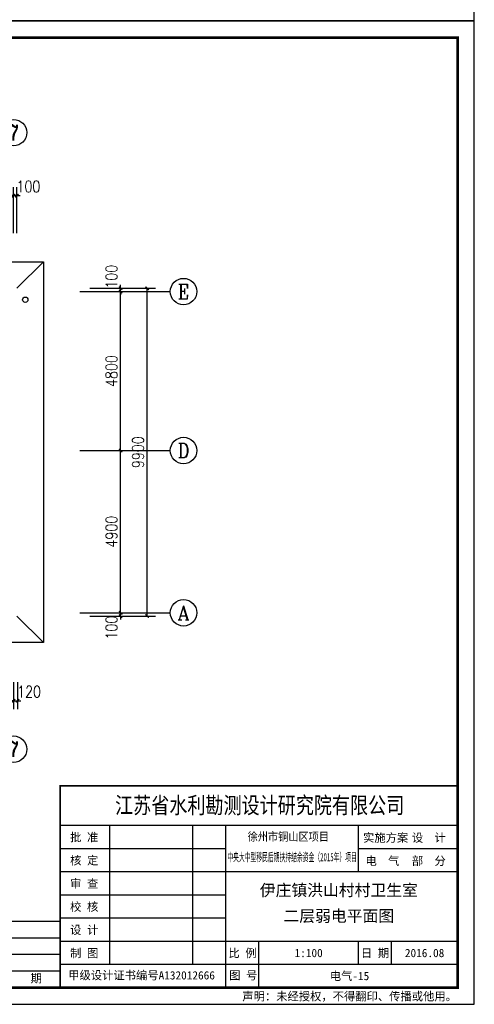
# Model space of a CAD drawing. Extents: x 41933 to 169416, y 41775 to 279375.
# Tile 26 of 39: x 154210 to 167933, y 101175 to 130914. Entities that reach past the tile are written whole.
import ezdxf
from ezdxf.enums import TextEntityAlignment as Align

# ---------------------------------------------------------------- set-up
doc = ezdxf.new("R2010")
doc.units = 0
doc.header["$LTSCALE"] = 1000
doc.header["$MEASUREMENT"] = 0
for name, color, linetype in [('AXIS', 3, 'Continuous'), ('AXIS_TEXT', 7, 'Continuous'), ('图框', 4, 'Continuous'), ('雨落管', 3, 'Continuous')]:
    doc.layers.add(name, color=color, linetype=linetype)
doc.styles.add('_TCH_AXIS', font='COMPLEX', dxfattribs={"bigfont": 'GBCBIG'})
doc.styles.add('COMPLEX', font='COMPLEX')
doc.styles.add('DIM_FONT', font='simplex.shx', dxfattribs={"width": 0.8})
doc.styles.add('ST', font='SimSun.ttf', dxfattribs={"height": 7})
doc.dimstyles.new('_TCH_ARCH&&100', dxfattribs={"dimtxt": 350, "dimasz": 100, "dimexe": 250, "dimexo": 300, "dimgap": 100, "dimtad": 1, "dimdec": 0, "dimzin": 0, "dimdsep": 46, "dimtxsty": 'DIM_FONT', "dimblk": 'ARCHTICK', "dimcen": 0.09, "dimclrt": 7, "dimazin": 2, "dimtfac": 1, "dimtdec": 0, "dimtix": 1, "dimtmove": 2, "dimatfit": 3, "dimfxl": 0, "dimtolj": 1, "dimtzin": 0, "dimarcsym": 0})

# ---------------------------------------------------------------- blocks, each defined once
blk = doc.blocks.new('_ArchTick')
at = {"color": 0, "linetype": 'ByBlock', "const_width": 0.4}
blk.add_lwpolyline([(-0.5, -0.5), (0.5, 0.5)], dxfattribs=at)
blk = doc.blocks.new('*D2109')
at = {"layer": 'AXIS', "color": 0, "lineweight": -2, "transparency": 16777216}
for p, q in [((157256, 113001), (157256, 113101)), ((156324, 113001), (157506, 113001)), ((156324, 112901), (157506, 112901)), ((157256, 112901), (157256, 113001)), ((157256, 112901), (157256, 112801))]:
    blk.add_line(p, q, dxfattribs=at)
at = {"layer": 'Defpoints', "color": 0, "transparency": 16777216}
for p in [(156024, 113001), (156024, 112901), (157256, 113001)]:
    blk.add_point(p, dxfattribs=at)
at = {"layer": 'AXIS', "color": 0, "lineweight": -2, "transparency": 16777216, "xscale": 100, "yscale": 100, "zscale": 100}
for p, rotation in [((157256, 113001), 270), ((157256, 112901), 90)]:
    blk.add_blockref('_ArchTick', p, dxfattribs=dict(at, rotation=rotation))
at = {"layer": 'AXIS', "color": 7, "transparency": 16777216, "insert": (156981, 112551), "char_height": 350, "attachment_point": 5, "rotation": 90, "style": 'DIM_FONT'}
blk.add_mtext('\\A1;100', dxfattribs=at)
blk = doc.blocks.new('*D2110')
at = {"layer": 'AXIS', "color": 0, "lineweight": -2, "transparency": 16777216}
for p, q in [((156324, 117901), (157506, 117901)), ((157256, 113001), (157256, 117901)), ((156324, 113001), (157506, 113001))]:
    blk.add_line(p, q, dxfattribs=at)
at = {"layer": 'Defpoints', "color": 0, "transparency": 16777216}
for p in [(156024, 117901), (157256, 117901), (156024, 113001)]:
    blk.add_point(p, dxfattribs=at)
at = {"layer": 'AXIS', "color": 0, "lineweight": -2, "transparency": 16777216, "xscale": 100, "yscale": 100, "zscale": 100}
for p, rotation in [((157256, 117901), 90), ((157256, 113001), 270)]:
    blk.add_blockref('_ArchTick', p, dxfattribs=dict(at, rotation=rotation))
at = {"layer": 'AXIS', "color": 7, "transparency": 16777216, "insert": (156981, 115451), "char_height": 350, "attachment_point": 5, "rotation": 90, "style": 'DIM_FONT'}
blk.add_mtext('\\A1;4900', dxfattribs=at)
blk = doc.blocks.new('*D2111')
at = {"layer": 'AXIS', "color": 0, "lineweight": -2, "transparency": 16777216}
for p, q in [((156324, 122701), (157506, 122701)), ((157256, 117901), (157256, 122701)), ((156324, 117901), (157506, 117901))]:
    blk.add_line(p, q, dxfattribs=at)
at = {"layer": 'Defpoints', "color": 0, "transparency": 16777216}
for p in [(156024, 122701), (157256, 122701), (156024, 117901)]:
    blk.add_point(p, dxfattribs=at)
at = {"layer": 'AXIS', "color": 0, "lineweight": -2, "transparency": 16777216, "xscale": 100, "yscale": 100, "zscale": 100}
for p, rotation in [((157256, 122701), 90), ((157256, 117901), 270)]:
    blk.add_blockref('_ArchTick', p, dxfattribs=dict(at, rotation=rotation))
at = {"layer": 'AXIS', "color": 7, "transparency": 16777216, "insert": (156981, 120301), "char_height": 350, "attachment_point": 5, "rotation": 90, "style": 'DIM_FONT'}
blk.add_mtext('\\A1;4800', dxfattribs=at)
blk = doc.blocks.new('*D2112')
at = {"layer": 'AXIS', "color": 0, "lineweight": -2, "transparency": 16777216}
for p, q in [((157256, 122801), (157256, 122901)), ((156324, 122801), (157506, 122801)), ((156324, 122701), (157506, 122701)), ((157256, 122701), (157256, 122801)), ((157256, 122701), (157256, 122601))]:
    blk.add_line(p, q, dxfattribs=at)
at = {"layer": 'Defpoints', "color": 0, "transparency": 16777216}
for p in [(156024, 122801), (156024, 122701), (157256, 122801)]:
    blk.add_point(p, dxfattribs=at)
at = {"layer": 'AXIS', "color": 0, "lineweight": -2, "transparency": 16777216, "xscale": 100, "yscale": 100, "zscale": 100}
for p, rotation in [((157256, 122801), 270), ((157256, 122701), 90)]:
    blk.add_blockref('_ArchTick', p, dxfattribs=dict(at, rotation=rotation))
at = {"layer": 'AXIS', "color": 7, "transparency": 16777216, "insert": (156981, 123151), "char_height": 350, "attachment_point": 5, "rotation": 90, "style": 'DIM_FONT'}
blk.add_mtext('\\A1;100', dxfattribs=at)
blk = doc.blocks.new('*D2113')
at = {"layer": 'AXIS', "color": 0, "lineweight": -2, "transparency": 16777216}
for p, q in [((156324, 122801), (158306, 122801)), ((158056, 112901), (158056, 122801)), ((156324, 112901), (158306, 112901))]:
    blk.add_line(p, q, dxfattribs=at)
at = {"layer": 'Defpoints', "color": 0, "transparency": 16777216}
for p in [(156024, 122801), (158056, 122801), (156024, 112901)]:
    blk.add_point(p, dxfattribs=at)
at = {"layer": 'AXIS', "color": 0, "lineweight": -2, "transparency": 16777216, "xscale": 100, "yscale": 100, "zscale": 100}
for p, rotation in [((158056, 122801), 90), ((158056, 112901), 270)]:
    blk.add_blockref('_ArchTick', p, dxfattribs=dict(at, rotation=rotation))
at = {"layer": 'AXIS', "color": 7, "transparency": 16777216, "insert": (157781, 117851), "char_height": 350, "attachment_point": 5, "rotation": 90, "style": 'DIM_FONT'}
blk.add_mtext('\\A1;9900', dxfattribs=at)
blk = doc.blocks.new('*D2119')
at = {"layer": 'AXIS', "color": 0, "lineweight": -2, "transparency": 16777216}
for p, q in [((154024, 124470), (154024, 125852)), ((154124, 124470), (154124, 125852)), ((154024, 125602), (153924, 125602)), ((154024, 125602), (154124, 125602)), ((154124, 125602), (154224, 125602))]:
    blk.add_line(p, q, dxfattribs=at)
at = {"layer": 'Defpoints', "color": 0, "transparency": 16777216}
for p in [(154124, 125602), (154024, 124170), (154124, 124170)]:
    blk.add_point(p, dxfattribs=at)
at = {"layer": 'AXIS', "color": 0, "lineweight": -2, "transparency": 16777216, "xscale": 100, "yscale": 100, "zscale": 100}
blk.add_blockref('_ArchTick', (154024, 125602), dxfattribs=at)
at = {"layer": 'AXIS', "color": 0, "lineweight": -2, "transparency": 16777216, "xscale": 100, "yscale": 100, "zscale": 100, "rotation": 180}
blk.add_blockref('_ArchTick', (154124, 125602), dxfattribs=at)
at = {"layer": 'AXIS', "color": 7, "transparency": 16777216, "insert": (154474, 125877), "char_height": 350, "attachment_point": 5, "style": 'DIM_FONT'}
blk.add_mtext('\\A1;100', dxfattribs=at)
blk = doc.blocks.new('*D2126')
at = {"layer": 'AXIS', "color": 0, "lineweight": -2, "transparency": 16777216}
for p, q in [((154024, 110906), (154024, 110092)), ((154144, 110906), (154144, 110092)), ((154024, 110342), (153924, 110342)), ((154024, 110342), (154144, 110342)), ((154144, 110342), (154244, 110342))]:
    blk.add_line(p, q, dxfattribs=at)
at = {"layer": 'Defpoints', "color": 0, "transparency": 16777216}
for p in [(154024, 111206), (154144, 111206), (154144, 110342)]:
    blk.add_point(p, dxfattribs=at)
at = {"layer": 'AXIS', "color": 0, "lineweight": -2, "transparency": 16777216, "xscale": 100, "yscale": 100, "zscale": 100}
blk.add_blockref('_ArchTick', (154024, 110342), dxfattribs=at)
at = {"layer": 'AXIS', "color": 0, "lineweight": -2, "transparency": 16777216, "xscale": 100, "yscale": 100, "zscale": 100, "rotation": 180}
blk.add_blockref('_ArchTick', (154144, 110342), dxfattribs=at)
at = {"layer": 'AXIS', "color": 7, "transparency": 16777216, "insert": (154494, 110617), "char_height": 350, "attachment_point": 5, "style": 'DIM_FONT'}
blk.add_mtext('\\A1;120', dxfattribs=at)
blk = doc.blocks.new('_AXISO')
blk.add_circle((0, 0), 0.5)
at = {"layer": 'AXIS_TEXT', "style": 'COMPLEX', "width": 1.041667}
blk.add_attdef('A', text='', height=0.56, dxfattribs=at).set_placement((-0.25, -0.28), (0.25, -0.28), align=Align.FIT)

msp = doc.modelspace()

# ---------------------------------------------------------------- linework, layer by layer
for p, q in [((154123.8, 122801), (154923.8, 123601)), ((154923.8, 112101), (154123.8, 112901))]:
    msp.add_line(p, q)
msp.add_lwpolyline([(135623.8, 121497), (135623.8, 123601), (154923.8, 123601), (154923.8, 112101), (135623.8, 112101), (135623.8, 121497)])
at = {"layer": 'AXIS'}
for p, q in [((156023.8, 122701), (158756.3, 122701)), ((156023.8, 117901), (158756.3, 117901)), ((156023.8, 113001), (158756.3, 113001))]:
    msp.add_line(p, q, dxfattribs=at)
at = {"layer": '图框'}
for p, q in [((167433, 106575), (155433, 106575)), ((156933, 102375), (156933, 106575)), ((159433, 102375), (159433, 106575)), ((160433, 101675), (160433, 106575)), ((164433, 105175), (164433, 106575)), ((160433, 105875), (155433, 105875)), ((167433, 105875), (164433, 105875)), ((167433, 105175), (155433, 105175)), ((160433, 104475), (155433, 104475)), ((155433, 103675), (147933, 103675)), ((160433, 103775), (155433, 103775)), ((155433, 103175), (147933, 103175)), ((167433, 103075), (155433, 103075)), ((161433, 101675), (161433, 103075)), ((164433, 102375), (164433, 103075)), ((164433, 102375), (164433, 103075)), ((165433, 102375), (165433, 103075)), ((155433, 102675), (147933, 102675)), ((167433, 102375), (155433, 102375)), ((155433, 102175), (147933, 102175))]:
    msp.add_line(p, q, dxfattribs=at)
at = {"layer": '图框', "color": 4}
for points in [[(167933, 160575), (125933, 160575), (125933, 130875), (167933, 130875)], [(167933, 130875), (125933, 130875), (125933, 101175), (167933, 101175)]]:
    msp.add_lwpolyline(points, close=True, dxfattribs=at)
at = {"layer": '图框', "color": 4, "const_width": 80}
msp.add_lwpolyline([(128433, 101675), (167433, 101675), (167433, 130375), (128433, 130375)], close=True, dxfattribs=at)
at = {"layer": '图框', "const_width": 45}
msp.add_lwpolyline([(155433, 101675), (155433, 107775), (167433, 107775)], dxfattribs=at)
at = {"layer": '雨落管'}
msp.add_circle((154379.8, 122456.7), 80, dxfattribs=at)

# ---------------------------------------------------------------- block references
at = {"layer": 'AXIS'}
ref = msp.add_blockref('_AXISO', (154023.8, 127502.3), dxfattribs=dict(at, xscale=800, yscale=800, zscale=800))
ref.add_attrib('A', '7', dxfattribs={"layer": 'AXIS_TEXT', "height": 465.9, "style": '_TCH_AXIS'}).set_placement((153868.5, 127269.4), (154179.1, 127269.4), align=Align.FIT)
ref = msp.add_blockref('_AXISO', (159156.3, 122701), dxfattribs=dict(at, xscale=800, yscale=800, zscale=800))
ref.add_attrib('A', 'E', dxfattribs={"layer": 'AXIS_TEXT', "height": 445.4, "style": '_TCH_AXIS'}).set_placement((158986.6, 122478.3), (159326, 122478.3), align=Align.FIT)
ref = msp.add_blockref('_AXISO', (159156.3, 117901), dxfattribs=dict(at, xscale=800, yscale=800, zscale=800))
ref.add_attrib('A', 'D', dxfattribs={"layer": 'AXIS_TEXT', "height": 435.3, "style": '_TCH_AXIS'}).set_placement((158980.1, 117683.4), (159332.5, 117683.4), align=Align.FIT)
ref = msp.add_blockref('_AXISO', (159156.3, 113001), dxfattribs=dict(at, xscale=800, yscale=800, zscale=800))
ref.add_attrib('A', 'A', dxfattribs={"layer": 'AXIS_TEXT', "height": 425.2, "style": '_TCH_AXIS'}).set_placement((158974.1, 112788.4), (159338.5, 112788.4), align=Align.FIT)
ref = msp.add_blockref('_AXISO', (154023.8, 108879.7), dxfattribs=dict(at, xscale=800, yscale=800, zscale=800))
ref.add_attrib('A', '7', dxfattribs={"layer": 'AXIS_TEXT', "height": 465.9, "style": '_TCH_AXIS'}).set_placement((153868.5, 108646.7), (154179.1, 108646.7), align=Align.FIT)

# ---------------------------------------------------------------- texts
at = {"layer": '图框', "style": 'ST', "width": 0.8}
msp.add_text('江苏省水利勘测设计研究院有限公司', height=500, dxfattribs=at).set_placement((157089.1, 106937.6))
at = {"layer": '图框', "style": 'ST'}
for s, p in [('批 准', (155731.2, 106095)), ('实施方案', (164574.7, 106080.4)), ('设  计', (166049.2, 106080.4)), ('核 定', (155731.2, 105395)), ('电  气', (164649.2, 105380.4)), ('部  分', (166049.2, 105380.4)), ('审 查', (155731.2, 104695)), ('校 核', (155731.2, 103995)), ('设 计', (155731.2, 103295)), ('制 图', (155731.2, 102595)), ('比 例', (160511.1, 102595)), ('日 期', (164511.1, 102595)), ('日    期', (153517.1, 101832.3)), ('甲级设计证书编号A132012666', (155675.2, 101925.4)), ('图 号', (160533, 101925.4)), ('声明：未经授权，不得翻印、传播或他用。', (160930, 101289.7))]:
    msp.add_text(s, height=250, dxfattribs=at).set_placement(p)
for s, width, p in [('徐州市铜山区项目 ', 0.9, (162395, 106114.2)), ('中央大中型移民后期扶持结余资金（2015年）项目', 0.5, (162433.2, 105495.1))]:
    msp.add_text(s, height=250, dxfattribs=dict(at, width=width)).set_placement(p, align=Align.CENTER)
for s, height, p in [('伊庄镇洪山村村卫生室', 350, (163843.5, 104622.8)), ('二层弱电平面图', 350, (163843.5, 103844.5)), ('1:100', 250, (162933.2, 102725)), ('2016.08', 250, (166433, 102725)), ('电气-15', 250, (164166.3, 102029.4))]:
    msp.add_text(s, height=height, dxfattribs=at).set_placement(p, align=Align.MIDDLE_CENTER)

# ---------------------------------------------------------------- dimensions: what is measured, and where the dimension line sits
at = {"layer": 'AXIS'}
for base, p1, p2, angle, picture, middle in [((154123.8, 125602.3), (154023.8, 124170.4), (154123.8, 124170.4), 0, '*D2119', (154473.8, 125877.3)), ((157256.3, 122801), (156023.8, 122701), (156023.8, 122801), 90, '*D2112', (156981.3, 123151)), ((157256.3, 113001), (156023.8, 112901), (156023.8, 113001), 90, '*D2109', (156981.3, 112551)), ((154143.8, 110341.8), (154023.8, 111206.1), (154143.8, 111206.1), 0, '*D2126', (154493.8, 110616.8))]:
    dim = msp.add_linear_dim(base=base, p1=p1, p2=p2, angle=angle, dimstyle='_TCH_ARCH&&100', dxfattribs=at)
    dim.commit()
    dim.dimension.update_dxf_attribs({"geometry": picture, "text_midpoint": middle, "dimtype": 129})
for p1, p2, distance, picture, middle in [((156023.8, 112901), (156023.8, 122801), -2032.5, '*D2113', (157781.3, 117851)), ((156023.8, 117901), (156023.8, 122701), -1232.5, '*D2111', (156981.3, 120301)), ((156023.8, 113001), (156023.8, 117901), -1232.5, '*D2110', (156981.3, 115451))]:
    dim = msp.add_aligned_dim(p1=p1, p2=p2, distance=distance, dimstyle='_TCH_ARCH&&100', dxfattribs=at)
    dim.commit()
    dim.dimension.update_dxf_attribs({"geometry": picture, "text_midpoint": middle})

doc.saveas('drawing.dxf')
